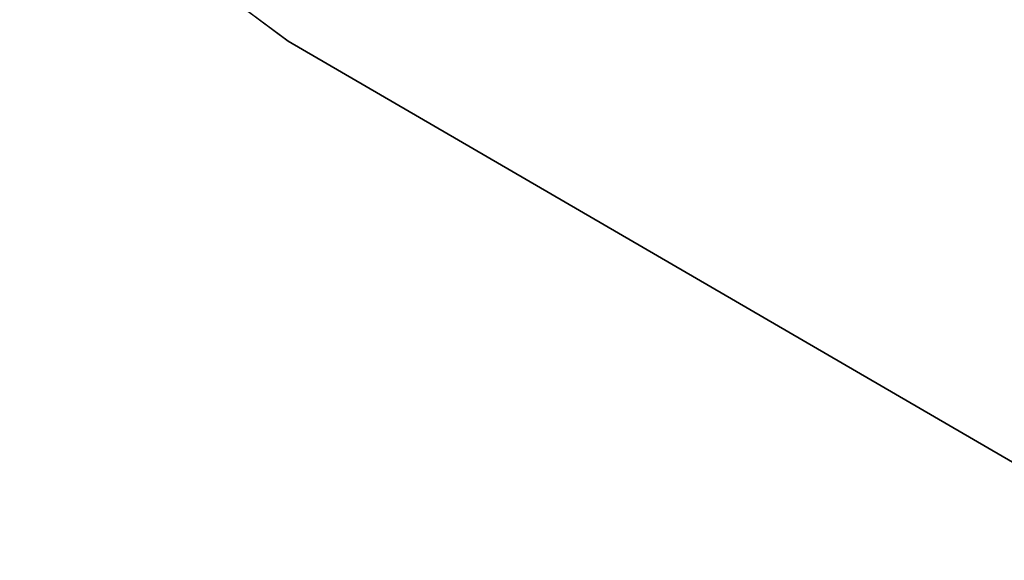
# Model space of a CAD drawing. Extents: x 0.3 to 17.2, y 0.3 to 17.2.
# Tile 7 of 256: x 4.0689 to 4.09, y 1.6524 to 1.664. Entities that reach past the tile are written whole.
import ezdxf

# ---------------------------------------------------------------- set-up
doc = ezdxf.new("R2010")
doc.units = 0
doc.header["$MEASUREMENT"] = 0
doc.layers.get('0').update_dxf_attribs({"linetype": 'CONTINUOUS'})

# ---------------------------------------------------------------- blocks, each defined once
blk = doc.blocks.new('LUXORE_PLAFON_STL_1')
at = {"color": 0}
for p, q in [((4.074685, 1.663519, -1.417323), (3.312573, 2.229392, -1.417323)), ((3.312573, 2.229392, -1.377953), (4.074685, 1.663519, -1.377953)), ((4.074685, 1.663519, -1.417323), (3.312573, 2.229392, -1.417323)), ((3.312573, 2.229392, -1.377953), (4.074685, 1.663519, -1.377953)), ((4.895362, 1.186534, -1.417323), (4.074685, 1.663519, -1.417323)), ((4.074685, 1.663519, -1.377953), (4.895362, 1.186534, -1.377953)), ((4.074685, 1.663519, -1.417323), (4.074685, 1.663519, -1.377953)), ((4.895362, 1.186534, -1.417323), (4.074685, 1.663519, -1.417323)), ((4.074685, 1.663519, -1.377953), (4.895362, 1.186534, -1.377953)), ((4.074685, 1.663519, -1.417323), (4.074685, 1.663519, -1.377953))]:
    blk.add_line(p, q, dxfattribs=at)
mesh = blk.add_polyface(dxfattribs=at)
corners = [(4.074685, 1.663519, -1.377953), (3.312573, 2.229392, -1.417323), (4.074685, 1.663519, -1.417323), (3.312573, 2.229392, -1.377953)]
mesh.append_faces([[corners[k] for k in face] for face in [(0, 1, 2), (1, 0, 3)]], dxfattribs={"vtx0": -1, "color": 0})
mesh = blk.add_polyface(dxfattribs=at)
corners = [(4.895362, 1.186534, -1.377953), (4.074685, 1.663519, -1.417323), (4.895362, 1.186534, -1.417323), (4.074685, 1.663519, -1.377953)]
mesh.append_faces([[corners[k] for k in face] for face in [(0, 1, 2), (1, 0, 3)]], dxfattribs={"vtx0": -1, "color": 0})

msp = doc.modelspace()

# ---------------------------------------------------------------- block references
at = {"color": 0}
msp.add_blockref('LUXORE_PLAFON_STL_1', (0, 0), dxfattribs=at)

doc.saveas('drawing.dxf')
